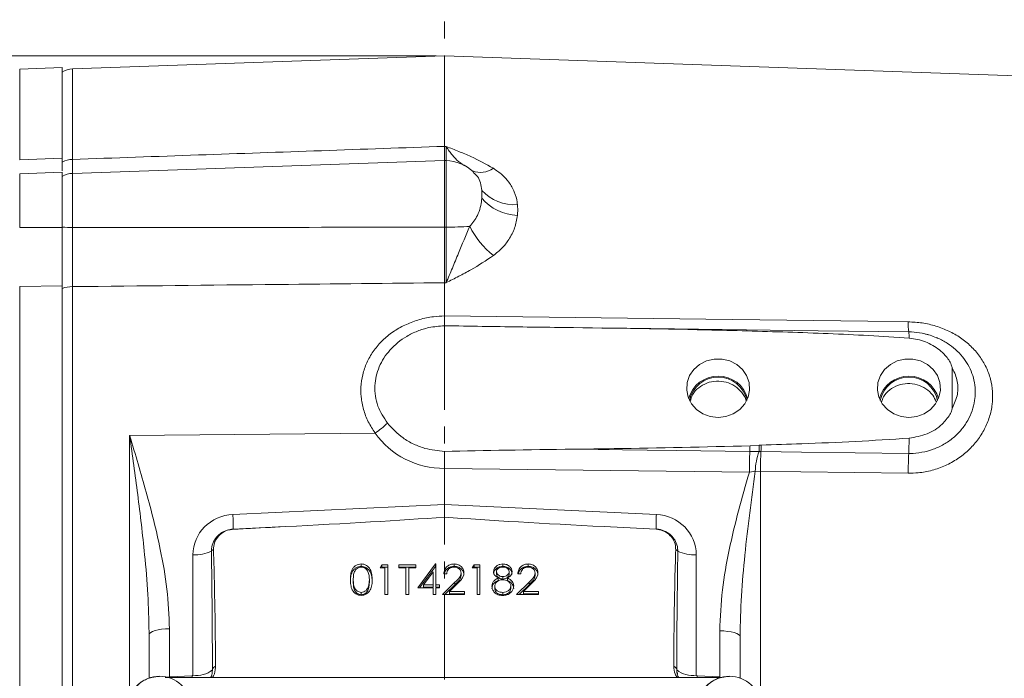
# Model space of a CAD drawing. Header units: inches. Extents: x 0.3 to 33.9, y 0.2 to 21.7.
# Tile 5 of 18: x 6.3 to 12.2, y 9.4 to 13.3. Entities that reach past the tile are written whole.
import ezdxf

# ---------------------------------------------------------------- set-up
doc = ezdxf.new("R2010")
doc.units = ezdxf.units.IN
doc.header["$MEASUREMENT"] = 0
doc.linetypes.add('CENTERX2', pattern=[0.8, 0.5, -0.1, 0.1, -0.1])
doc.layers.add('SLD-0', color=7, linetype='Continuous', lineweight=15)
doc.styles.add('SLDTEXTSTYLE0', font='TXT', dxfattribs={"width": 0.75})
doc.dimstyles.new('SLDDIMSTYLE0', dxfattribs={"dimtxt": 0.25, "dimasz": 0.13, "dimexe": 0, "dimexo": 0.0625, "dimgap": 0.0625, "dimtad": 0, "dimtih": 1, "dimtoh": 1, "dimrnd": 1e-09, "dimzin": 12, "dimdsep": 46, "dimtxsty": 'SLDTEXTSTYLE0', "dimsah": 1, "dimcen": 0.09, "dimadec": 0, "dimazin": 3, "dimtfac": 1, "dimtofl": 0, "dimtmove": 0, "dimatfit": 3, "dimfxl": 1, "dimfrac": 2, "dimtolj": 1, "dimtzin": 12, "dimarcsym": 0})

# ---------------------------------------------------------------- blocks, each defined once
blk = doc.blocks.new('_D_6')
at = {"layer": 'SLD-0'}
for p, q in [((4.8758, 11.643), (4.8758, 15.2266)), ((6.2956, 15.1384), (6.2448, 15.1384)), ((6.2448, 15.1384), (6.2448, 14.7415)), ((7.4385, 15.1384), (7.4893, 15.1384)), ((7.4893, 15.1384), (7.4893, 14.7415)), ((4.8758, 15.1016), (6.156, 15.1016)), ((8.8583, 15.1016), (7.5781, 15.1016)), ((6.2448, 14.7415), (6.2956, 14.7415)), ((7.4893, 14.7415), (7.4385, 14.7415))]:
    blk.add_line(p, q, dxfattribs=at)
for points in [[(4.8758, 15.1016), (5.0058, 15.0816), (5.0058, 15.1216)], [(8.8583, 15.1016), (8.7283, 15.1216), (8.7283, 15.0816)]]:
    blk.add_solid(points, dxfattribs=at)
at = {"layer": 'SLD-0', "char_height": 0.25, "attachment_point": 1, "style": 'SLDTEXTSTYLE0'}
for s, insert in [('3.98', (6.4422, 15.5114, -0.8581)), ('101.16', (6.359, 15.0638, -0.8581))]:
    blk.add_mtext(s, dxfattribs=dict(at, insert=insert))
blk = doc.blocks.new('_D_7')
at = {"layer": 'SLD-0'}
for p, q in [((6.2838, 12.9724), (6.2838, 14.0317)), ((7.0919, 13.9435), (7.0411, 13.9435)), ((7.0411, 13.9435), (7.0411, 13.5467)), ((8.0501, 13.9435), (8.1009, 13.9435)), ((8.1009, 13.9435), (8.1009, 13.5467)), ((6.2838, 13.9067), (6.9524, 13.9067)), ((8.8583, 13.9067), (8.1897, 13.9067)), ((7.0411, 13.5467), (7.0919, 13.5467)), ((8.1009, 13.5467), (8.0501, 13.5467))]:
    blk.add_line(p, q, dxfattribs=at)
for points in [[(6.2838, 13.9067), (6.4138, 13.8867), (6.4138, 13.9267)], [(8.8583, 13.9067), (8.7283, 13.9267), (8.7283, 13.8867)]]:
    blk.add_solid(points, dxfattribs=at)
at = {"layer": 'SLD-0', "char_height": 0.25, "attachment_point": 1, "style": 'SLDTEXTSTYLE0'}
for s, insert in [('2.57', (7.1462, 14.3166, -0.8581)), ('65.39', (7.1554, 13.8689, -0.8581))]:
    blk.add_mtext(s, dxfattribs=dict(at, insert=insert))
blk = doc.blocks.new('_D_8')
at = {"layer": 'SLD-0'}
for p, q in [((13.3825, 12.1594), (13.3825, 14.0317)), ((10.5489, 13.9435), (10.4981, 13.9435)), ((10.4981, 13.9435), (10.4981, 13.5467)), ((11.6918, 13.9435), (11.7426, 13.9435)), ((11.7426, 13.9435), (11.7426, 13.5467)), ((8.8583, 13.9067), (10.4093, 13.9067)), ((13.3825, 13.9067), (11.8314, 13.9067)), ((10.4981, 13.5467), (10.5489, 13.5467)), ((11.7426, 13.5467), (11.6918, 13.5467))]:
    blk.add_line(p, q, dxfattribs=at)
for points in [[(8.8583, 13.9067), (8.9883, 13.8867), (8.9883, 13.9267)], [(13.3825, 13.9067), (13.2525, 13.9267), (13.2525, 13.8867)]]:
    blk.add_solid(points, dxfattribs=at)
at = {"layer": 'SLD-0', "char_height": 0.25, "attachment_point": 1, "style": 'SLDTEXTSTYLE0'}
for s, insert in [('4.52', (10.6955, 14.3166, -0.8581)), ('114.91', (10.6124, 13.8689, -0.8581))]:
    blk.add_mtext(s, dxfattribs=dict(at, insert=insert))
blk = doc.blocks.new('_D_9')
at = {"layer": 'SLD-0'}
for p, q in [((15.1979, 12.6199), (15.1979, 15.2266)), ((11.4566, 15.1384), (11.4059, 15.1384)), ((11.4059, 15.1384), (11.4059, 14.7415)), ((12.5996, 15.1384), (12.6503, 15.1384)), ((12.6503, 15.1384), (12.6503, 14.7415)), ((8.8583, 15.1016), (11.3171, 15.1016)), ((15.1979, 15.1016), (12.7391, 15.1016)), ((11.4059, 14.7415), (11.4566, 14.7415)), ((12.6503, 14.7415), (12.5996, 14.7415))]:
    blk.add_line(p, q, dxfattribs=at)
for points in [[(8.8583, 15.1016), (8.9883, 15.0816), (8.9883, 15.1216)], [(15.1979, 15.1016), (15.0679, 15.1216), (15.0679, 15.0816)]]:
    blk.add_solid(points, dxfattribs=at)
at = {"layer": 'SLD-0', "char_height": 0.25, "attachment_point": 1, "style": 'SLDTEXTSTYLE0'}
for s, insert in [('6.34', (11.6033, 15.5114, -0.8581)), ('161.03', (11.5201, 15.0638, -0.8581))]:
    blk.add_mtext(s, dxfattribs=dict(at, insert=insert))
blk = doc.blocks.new('_D_11')
at = {"layer": 'SLD-0'}
for p, q in [((8.8083, 13.0604), (2.4073, 13.0604)), ((2.5323, 13.0604), (2.5323, 9.6814)), ((1.9608, 9.3074), (1.9101, 9.3074)), ((1.9101, 9.3074), (1.9101, 8.9105)), ((3.1038, 9.3074), (3.1546, 9.3074)), ((3.1546, 9.3074), (3.1546, 8.9105)), ((1.9101, 8.9105), (1.9608, 8.9105)), ((3.1546, 8.9105), (3.1038, 8.9105)), ((2.5323, 5.4808), (2.5323, 8.8597)), ((5.3112, 5.4808), (2.4073, 5.4808))]:
    blk.add_line(p, q, dxfattribs=at)
for points in [[(2.5323, 13.0604), (2.5123, 12.9304), (2.5523, 12.9304)], [(2.5323, 5.4808), (2.5523, 5.6108), (2.5123, 5.6108)]]:
    blk.add_solid(points, dxfattribs=at)
at = {"layer": 'SLD-0', "char_height": 0.25, "attachment_point": 1, "style": 'SLDTEXTSTYLE0'}
for s, insert in [('7.58', (2.1075, 9.6804, -0.8581)), ('192.52', (2.0243, 9.2328, -0.8581))]:
    blk.add_mtext(s, dxfattribs=dict(at, insert=insert))

msp = doc.modelspace()

# ---------------------------------------------------------------- linework, layer by layer
at = {"color": 7, "linetype": 'Continuous', "lineweight": 15}
for p, q in [((8.8583, 13.0604), (6.6541, 12.9834)), ((12.4069, 12.9364), (8.8583, 13.0604)), ((8.8583, 12.5244), (8.8583, 13.0604)), ((6.5938, 12.9912), (6.3417, 12.9824)), ((6.5938, 12.4537), (6.5938, 12.9912)), ((8.867, 12.5241), (8.8583, 12.5244)), ((6.3417, 12.4448), (6.5938, 12.4537)), ((6.5938, 12.4316), (6.5938, 12.4537)), ((8.8583, 12.4414), (6.6541, 12.3644)), ((8.867, 12.4411), (8.8583, 12.4414)), ((8.8583, 12.4414), (8.8583, 12.0459)), ((6.5938, 12.3706), (6.3417, 12.3618)), ((6.5938, 12.0438), (6.5938, 12.3706)), ((6.3417, 12.0437), (6.5938, 12.0438)), ((8.867, 12.0459), (8.8583, 12.0459)), ((6.3417, 11.6945), (6.5938, 11.6972)), ((6.3417, 8.2662), (6.3417, 11.6945)), ((6.5938, 8.2635), (6.5938, 11.6972)), ((6.6541, 8.2675), (6.6541, 11.6932)), ((8.8583, 11.5199), (8.8583, 11.7165)), ((8.8583, 11.7165), (8.867, 11.7164)), ((8.8583, 11.5199), (8.8583, 11.5199)), ((11.8651, 11.2081), (11.8651, 10.9745)), ((6.9925, 10.8114), (8.4466, 10.8254)), ((10.6671, 10.7496), (10.7203, 10.7534)), ((10.7203, 10.7534), (10.7333, 10.7543)), ((10.6658, 10.7165), (10.7209, 10.7153)), ((8.8583, 10.4009), (8.8583, 10.616)), ((8.8583, 10.616), (10.6631, 10.5933)), ((8.8583, 10.616), (8.8583, 10.616)), ((10.6631, 10.5933), (10.6983, 10.599)), ((10.6983, 10.599), (10.7289, 10.598)), ((8.8583, 10.4009), (7.6039, 10.3428)), ((10.1126, 10.3428), (8.8583, 10.4009)), ((8.8583, 10.4009), (8.8583, 10.3269)), ((9.8027, 10.2708), (10.1112, 10.2547)), ((7.3675, 10.1036), (7.3675, 9.3907)), ((10.3491, 9.3907), (10.3491, 10.1036)), ((8.364, 10.0351), (8.364, 10.0495)), ((8.4758, 10.0267), (8.487, 10.0449)), ((8.4846, 10.0267), (8.487, 10.0306)), ((8.487, 10.0449), (8.5221, 10.0449)), ((8.487, 10.0306), (8.487, 10.0449)), ((8.487, 10.0306), (8.5221, 10.0306)), ((8.5221, 10.0449), (8.5221, 9.8675)), ((8.5879, 10.0449), (8.6878, 10.0449)), ((8.5879, 10.0267), (8.5879, 10.0449)), ((8.5879, 10.0306), (8.6878, 10.0306)), ((8.6878, 10.0449), (8.6878, 10.0267)), ((8.6999, 9.9085), (8.8037, 10.0495)), ((8.7105, 9.9085), (8.8037, 10.0351)), ((8.8037, 10.0495), (8.8071, 10.0495)), ((8.8037, 10.0351), (8.8037, 10.0495)), ((8.8037, 10.0351), (8.8071, 10.0351)), ((8.8071, 10.0495), (8.8071, 9.9267)), ((8.9154, 10.0351), (8.9154, 10.0495)), ((9.0215, 10.0267), (9.0326, 10.0449)), ((9.0303, 10.0267), (9.0326, 10.0306)), ((9.0326, 10.0449), (9.0678, 10.0449)), ((9.0326, 10.0306), (9.0326, 10.0449)), ((9.0326, 10.0306), (9.0678, 10.0306)), ((9.0678, 10.0449), (9.0678, 9.8675)), ((9.2038, 10.0351), (9.2038, 10.0495)), ((9.3538, 10.0351), (9.3538, 10.0495)), ((8.5051, 10.0267), (8.4758, 10.0267)), ((8.5051, 9.8675), (8.5051, 10.0267)), ((8.6293, 10.0267), (8.5879, 10.0267)), ((8.6293, 9.8675), (8.6293, 10.0267)), ((8.6464, 10.0267), (8.6464, 9.8675)), ((8.6878, 10.0267), (8.6464, 10.0267)), ((8.7901, 10.0037), (8.7334, 9.9267)), ((8.7901, 9.9267), (8.7901, 10.0037)), ((8.8705, 9.9903), (8.8534, 9.9903)), ((8.9557, 9.981), (8.9557, 9.9953)), ((9.0507, 10.0267), (9.0215, 10.0267)), ((9.0507, 9.8675), (9.0507, 10.0267)), ((9.1652, 9.9894), (9.1652, 10.0037)), ((9.2036, 9.9601), (9.2036, 9.9744)), ((9.2407, 9.9897), (9.2407, 10.0041)), ((9.3089, 9.9903), (9.2919, 9.9903)), ((9.3942, 9.981), (9.3942, 9.9953)), ((8.3175, 9.9419), (8.3175, 9.9562)), ((8.4125, 9.9419), (8.4125, 9.9562)), ((8.7334, 9.9267), (8.7901, 9.9267)), ((8.7334, 9.9123), (8.7334, 9.9267)), ((8.7901, 9.9123), (8.7901, 9.9267)), ((8.8071, 9.9267), (8.829, 9.9267)), ((8.8071, 9.9123), (8.8071, 9.9267)), ((8.829, 9.9267), (8.829, 9.9085)), ((8.8461, 9.8675), (8.9198, 9.941)), ((8.8605, 9.8675), (8.9198, 9.9266)), ((8.9343, 9.9331), (8.8868, 9.8857)), ((8.9198, 9.9266), (8.9198, 9.941)), ((9.1555, 9.9029), (9.1555, 9.9172)), ((9.1759, 9.952), (9.1759, 9.9664)), ((9.2308, 9.952), (9.2308, 9.9664)), ((9.2505, 9.9046), (9.2505, 9.9189)), ((9.2846, 9.8675), (9.3582, 9.941)), ((9.2989, 9.8675), (9.3582, 9.9266)), ((9.3728, 9.9331), (9.3252, 9.8857)), ((9.3582, 9.9266), (9.3582, 9.941)), ((8.3646, 9.8669), (8.3646, 9.8812)), ((8.4053, 9.8973), (8.4053, 9.9116)), ((8.5221, 9.8675), (8.5051, 9.8675)), ((8.6464, 9.8675), (8.6293, 9.8675)), ((8.7901, 9.9085), (8.6999, 9.9085)), ((8.7334, 9.9123), (8.7901, 9.9123)), ((8.7901, 9.8675), (8.7901, 9.9085)), ((8.8071, 9.8675), (8.7901, 9.8675)), ((8.8071, 9.9123), (8.829, 9.9123)), ((8.8071, 9.9085), (8.8071, 9.8675)), ((8.829, 9.9085), (8.8071, 9.9085)), ((8.9752, 9.8675), (8.8461, 9.8675)), ((8.8868, 9.8857), (8.9752, 9.8857)), ((8.8868, 9.8714), (8.8868, 9.8857)), ((8.8868, 9.8714), (8.9752, 9.8714)), ((8.9752, 9.8857), (8.9752, 9.8675)), ((9.0678, 9.8675), (9.0507, 9.8675)), ((9.2029, 9.8669), (9.2029, 9.8812)), ((9.4137, 9.8675), (9.2846, 9.8675)), ((9.3252, 9.8857), (9.4137, 9.8857)), ((9.3252, 9.8714), (9.3252, 9.8857)), ((9.3252, 9.8714), (9.4137, 9.8714)), ((9.4137, 9.8857), (9.4137, 9.8675)), ((7.1078, 9.6456), (7.1083, 9.6308)), ((7.1083, 9.6308), (7.1083, 9.3724)), ((7.2289, 9.3796), (7.2289, 9.6652)), ((10.4876, 9.6531), (10.4876, 9.3796)), ((10.6083, 9.3701), (10.6083, 9.6186)), ((7.3675, 9.3907), (7.3626, 9.3858)), ((7.4832, 9.4222), (7.4815, 9.4077)), ((10.2355, 9.4076), (10.2367, 9.3991)), ((10.3539, 9.3858), (10.3491, 9.3907)), ((10.4974, 9.3764), (7.2096, 9.3764)), ((7.3626, 9.3858), (7.2289, 9.3796)), ((10.4876, 9.3796), (10.3539, 9.3858))]:
    msp.add_line(p, q, dxfattribs=at)
at = {"color": 8, "linetype": 'Continuous', "lineweight": 15}
for p, q in [((6.3417, 12.4448), (6.3417, 12.9824)), ((6.6541, 12.447), (6.6541, 12.9834)), ((8.867, 12.4411), (8.867, 12.0459)), ((6.6541, 12.0434), (6.6541, 12.3644)), ((6.3417, 12.0437), (6.3417, 12.3618)), ((6.9925, 10.8114), (6.9925, 9.3195)), ((10.7289, 9.3144), (10.7289, 10.598)), ((7.2289, 9.3796), (7.229, 9.3764)), ((7.3626, 9.3858), (7.363, 9.3764)), ((10.3539, 9.3858), (10.3536, 9.3764)), ((10.4876, 9.3796), (10.4875, 9.3764))]:
    msp.add_line(p, q, dxfattribs=at)
at = {"color": 7, "linetype": 'Continuous', "lineweight": 15, "flags": 128}
for points in [[(11.6041, 11.4846), (11.3642, 11.4876), (10.4048, 11.5), (8.8583, 11.5199)], [(11.6072, 11.4253), (11.0701, 11.4321), (9.7946, 11.4483)], [(10.4783, 10.917), (10.5247, 10.9225), (10.5682, 10.9385), (10.6061, 10.9642), (10.6359, 10.9979), (10.6559, 11.0374), (10.6646, 11.0804), (10.6617, 11.124), (10.6472, 11.1655), (10.6221, 11.2024), (10.588, 11.2323), (10.547, 11.2534), (10.5017, 11.2642), (10.4549, 11.2642), (10.4095, 11.2534), (10.3685, 11.2323), (10.3344, 11.2024), (10.3093, 11.1655), (10.2949, 11.124), (10.2919, 11.0804), (10.3007, 11.0374), (10.3206, 10.9979), (10.3505, 10.9642), (10.3883, 10.9385), (10.4318, 10.9225), (10.4783, 10.917)], [(11.6083, 10.917), (11.6547, 10.9225), (11.6982, 10.9385), (11.7361, 10.9642), (11.7659, 10.9979), (11.7859, 11.0374), (11.7946, 11.0804), (11.7917, 11.124), (11.7772, 11.1655), (11.7521, 11.2024), (11.718, 11.2323), (11.677, 11.2534), (11.6317, 11.2642), (11.5849, 11.2642), (11.5395, 11.2534), (11.4985, 11.2323), (11.4644, 11.2024), (11.4393, 11.1655), (11.4249, 11.124), (11.4219, 11.0804), (11.4307, 11.0374), (11.4506, 10.9979), (11.4805, 10.9642), (11.5183, 10.9385), (11.5618, 10.9225), (11.6083, 10.917)], [(9.6225, 10.7295), (10.0576, 10.7241), (10.2305, 10.7219), (10.6658, 10.7165)], [(10.7318, 10.7155), (10.9716, 10.7125), (11.607, 10.7046)], [(10.7289, 10.598), (10.9688, 10.595), (11.6041, 10.5871)], [(7.2289, 9.6652), (7.2052, 9.6643), (7.1824, 9.6622), (7.1616, 9.659), (7.1434, 9.6547), (7.1284, 9.6495), (7.1174, 9.6437), (7.1106, 9.6373), (7.1083, 9.6308)], [(10.4876, 9.6531), (10.5114, 9.6522), (10.5341, 9.6501), (10.555, 9.6469), (10.5732, 9.6426), (10.5881, 9.6374), (10.5992, 9.6315), (10.606, 9.6252), (10.6083, 9.6186)]]:
    msp.add_lwpolyline(points, dxfattribs=at)
at = {"color": 7, "linetype": 'Continuous', "lineweight": 15}
for centre, radius, start, end in [((6.6583, 12.8635), 0.12, 92, 122.51361), ((6.6574, 12.308), 0.139, 91.37839, 117.24891), ((8.8583, 12.1912), 0.25, 46.69034, 88), ((6.6583, 12.2445), 0.12, 92, 122.51361), ((9.2701, 12.4373), 0.2586, 222.11947, 274.33969), ((9.2998, 12.4045), 0.2895, 220.09861, 268.00418), ((6.6557, 12.8303), 0.787, 265.48462, 269.88045), ((8.8656, 14.1881), 2.1423, 270.03857, 273.78558), ((9.4671, 12.2784), 0.5134, 206.34605, 231.43211), ((6.6565, 11.5039), 0.1893, 90.73819, 109.35682), ((10.4783, 10.9821), 0.181, 15.2306, 164.7694), ((10.4783, 10.9832), 0.1737, 11.93504, 168.06496), ((11.6083, 10.9821), 0.181, 15.23061, 164.76939), ((11.6083, 10.9832), 0.1737, 11.93506, 168.06494), ((8.2265, 11.1702), 0.4092, 302.55088, 315.66415), ((9.1104, 10.8206), 2.4992, 357.33879, 359.41525), ((8.925, 10.8), 1.7428, 357.25501, 358.34587), ((9.8443, 10.7204), 0.8766, 359.66255, 2.15308), ((9.0243, 10.8009), 1.7096, 357.13688, 358.43652), ((13.5944, 10.59), 2.9313, 177.52697, 179.93567), ((11.0593, 10.5892), 0.3611, 159.55921, 178.43876), ((13.4944, 10.5894), 2.7655, 177.38672, 179.82343), ((14.3634, 10.5785), 2.7593, 177.38061, 179.82168), ((6.5515, 10.2805), 1.0543, 358.69535, 3.39106), ((11.165, 10.2805), 1.0542, 176.60866, 181.30493), ((7.6217, 10.2541), 0.0163, 171.57427, 177.89978), ((10.0949, 10.2541), 0.0164, 2.10845, 8.4175), ((7.3814, 10.3133), 0.2102, 266.1926, 297.08373), ((7.5163, 10.0891), 0.054, 119.60351, 136.62282), ((10.2002, 10.0891), 0.054, 43.37776, 60.39591), ((10.3351, 10.3133), 0.2102, 242.91629, 273.80738), ((7.3916, 9.53), 0.1414, 260.18419, 310.35339), ((7.5142, 9.4138), 0.0321, 113.25019, 164.74673), ((10.2024, 9.4138), 0.0321, 15.25346, 66.74962), ((10.325, 9.53), 0.1414, 229.64658, 279.81585), ((7.1703, 9.1989), 0.1852, 2.71447, 177.28553), ((10.5453, 9.1989), 0.1852, 2.71451, 177.28549)]:
    msp.add_arc(centre, radius, start, end, dxfattribs=at)
at = {"color": 8, "linetype": 'Continuous', "lineweight": 15}
for centre, radius, start, end in [((9.0706, 12.5044), 0.134, 249.31856, 304.76067), ((11.9275, 11.4692), 0.3238, 177.28459, 187.84466), ((11.4421, 11.396), 0.1676, 357.08879, 10.07211)]:
    msp.add_arc(centre, radius, start, end, dxfattribs=at)
at = {"color": 7, "linetype": 'Continuous', "lineweight": 15}
for centre, major_axis, ratio, start_param, end_param in [((8.8625, 11.0985), (0.4929, 0.0872), 0.962793, 3.561487, 4.53521), ((10.8139, 10.6245), (3.4254, 0), 0.032706, 1.926023, 2.17838), ((7.6125, 10.1067), (0.2415, 0.0428), 0.962793, 1.4369, 2.97279), ((6.5213, 10.326), (3.1511, 0.1027), 0.035536, 5.168987, 5.546744), ((11.1953, 10.326), (3.1511, -0.1027), 0.035536, 3.878034, 4.255791), ((10.1041, 10.1067), (0.2415, -0.0428), 0.962793, 0.168803, 1.704693), ((-25.3686, 8.8508), (75.3191, 3.441), 0.001485, 5.165463, 5.170022), ((43.0852, 8.8508), (75.3191, -3.441), 0.001485, 4.254756, 4.259315), ((7.3633, 9.2139), (0.0043, 2.6055), 0.046027, 4.792529, 5.070198), ((10.3533, 9.2139), (-0.0043, 2.6055), 0.046027, 1.212987, 1.490656)]:
    msp.add_ellipse(centre, major_axis=major_axis, ratio=ratio, start_param=start_param, end_param=end_param, dxfattribs=at)
at = {"color": 8, "linetype": 'Continuous', "lineweight": 15}
msp.add_ellipse((7.2333, 9.3249), major_axis=(0.1249, 0.0102), ratio=0.438104, start_param=1.569865, end_param=1.771679, dxfattribs=at)
at = {"color": 7, "linetype": 'Continuous', "lineweight": 15}
for points, knots in [([(8.8583, 12.5244), (8.3725, 12.5074), (7.6378, 12.4817), (6.903, 12.4558), (6.6541, 12.447)], [0, 0, 0, 0, 0.661168, 1, 1, 1, 1]), ([(8.8583, 12.5244), (8.8583, 12.5096), (8.8583, 12.4794), (8.8583, 12.4504), (8.8583, 12.4428), (8.8583, 12.4391)], [0, 0, 0, 0, 0.329952, 0.67005, 1, 1, 1, 1]), ([(9.147, 12.3943), (9.1036, 12.4184), (9.0381, 12.4547), (8.9418, 12.4949), (8.8923, 12.5144), (8.8673, 12.524), (8.867, 12.5241)], [0, 0, 0, 0, 0.493398, 0.745029, 0.997453, 1, 1, 1, 1]), ([(6.5938, 12.3797), (6.5938, 12.3873), (6.5938, 12.4041), (6.5938, 12.4362), (6.5938, 12.4537)], [0, 0, 0, 0, 0.45141, 1, 1, 1, 1]), ([(9.2897, 12.1795), (9.2892, 12.184), (9.286, 12.2095), (9.2734, 12.2554), (9.2427, 12.31), (9.2006, 12.3573), (9.165, 12.3819), (9.147, 12.3943)], [0, 0, 0, 0, 0.054789, 0.306863, 0.566571, 0.779999, 1, 1, 1, 1]), ([(9.0784, 12.2181), (9.0781, 12.2147), (9.0766, 12.1964), (9.0705, 12.1616), (9.0529, 12.1059), (9.0241, 12.0712), (9.007, 12.0506)], [0, 0, 0, 0, 0.061603, 0.328468, 0.601193, 1, 1, 1, 1]), ([(9.2897, 12.1152), (9.2906, 12.126), (9.2923, 12.1477), (9.2906, 12.1689), (9.2897, 12.1795)], [0, 0, 0, 0, 0.5, 1, 1, 1, 1]), ([(9.147, 11.877), (9.1645, 11.8912), (9.2001, 11.9201), (9.2434, 11.9758), (9.277, 12.0418), (9.2854, 12.0904), (9.2897, 12.1152)], [0, 0, 0, 0, 0.21336, 0.43352, 0.711269, 1, 1, 1, 1]), ([(6.5938, 11.6972), (6.5938, 11.7249), (6.5938, 11.7763), (6.5938, 11.8608), (6.5938, 11.9492), (6.5938, 12.0107), (6.5938, 12.0438)], [0, 0, 0, 0, 0.266835, 0.494114, 0.727989, 1, 1, 1, 1]), ([(6.6541, 11.6932), (6.654, 11.7189), (6.6538, 11.7712), (6.6538, 11.8588), (6.6538, 11.9508), (6.654, 12.0121), (6.6541, 12.0434)], [0, 0, 0, 0, 0.245724, 0.500002, 0.745724, 1, 1, 1, 1]), ([(8.8583, 12.0459), (8.4691, 12.0452), (7.7344, 12.0439), (6.9997, 12.0435), (6.6541, 12.0434)], [0, 0, 0, 0, 0.529676, 1, 1, 1, 1]), ([(8.8583, 12.0459), (8.8583, 12.0174), (8.8583, 11.9595), (8.8583, 11.8741), (8.8583, 11.7911), (8.8583, 11.7416), (8.8583, 11.7165)], [0, 0, 0, 0, 0.246215, 0.500001, 0.746214, 1, 1, 1, 1]), ([(9.007, 12.0506), (8.9845, 11.9969), (8.9491, 11.9126), (8.9037, 11.8011), (8.8795, 11.7443), (8.8671, 11.7167), (8.867, 11.7164)], [0, 0, 0, 0, 0.458943, 0.721865, 0.99767, 1, 1, 1, 1]), ([(8.867, 12.0459), (8.8672, 12.0182), (8.8675, 11.962), (8.8676, 11.8773), (8.8675, 11.7932), (8.8672, 11.7423), (8.867, 11.7164)], [0, 0, 0, 0, 0.239385, 0.485722, 0.738731, 1, 1, 1, 1]), ([(8.867, 11.7164), (8.8673, 11.7166), (8.8923, 11.7291), (8.9418, 11.7541), (9.0381, 11.8046), (9.1036, 11.8482), (9.147, 11.877)], [0, 0, 0, 0, 0.002547, 0.254971, 0.506602, 1, 1, 1, 1]), ([(6.6541, 11.6932), (7.0601, 11.6975), (7.7948, 11.7052), (8.5295, 11.713), (8.8583, 11.7165)], [0, 0, 0, 0, 0.55255, 1, 1, 1, 1]), ([(8.8583, 11.5199), (8.8361, 11.5187), (8.786, 11.5161), (8.7094, 11.4996), (8.6313, 11.4714), (8.5597, 11.4318), (8.4968, 11.3828), (8.4444, 11.3249), (8.4037, 11.2603), (8.3761, 11.1898), (8.3618, 11.1158), (8.362, 11.0399), (8.3762, 10.9645), (8.4036, 10.8914), (8.4323, 10.8474), (8.4466, 10.8254)], [0, 0, 0, 0, 0.063203, 0.143144, 0.223081, 0.302355, 0.381619, 0.459397, 0.53716, 0.614037, 0.690903, 0.767944, 0.844988, 0.922487, 1, 1, 1, 1]), ([(8.8583, 11.5199), (8.8583, 11.5089), (8.8584, 11.4869), (8.8584, 11.4683), (8.8584, 11.4634), (8.8584, 11.4615)], [0, 0, 0, 0, 0.381475, 0.762946, 1, 1, 1, 1]), ([(8.5191, 10.8843), (8.4979, 10.9169), (8.4652, 10.9671), (8.447, 11.0447), (8.4426, 11.1239), (8.4654, 11.2207), (8.5315, 11.3231), (8.615, 11.3913), (8.6965, 11.4306), (8.7717, 11.4546), (8.8269, 11.459), (8.8584, 11.4615)], [0, 0, 0, 0, 0.1399507, 0.215666, 0.2913662, 0.4326334, 0.5748748, 0.7273899, 0.8092192, 0.8910564, 1, 1, 1, 1]), ([(8.8584, 11.4615), (8.9326, 11.4601), (9.1493, 11.4561), (9.366, 11.4535), (9.5085, 11.4518)], [0, 0, 0, 0, 0.342434, 1, 1, 1, 1]), ([(11.6095, 11.3875), (11.5297, 11.393), (11.2903, 11.4094), (10.8905, 11.424), (10.27, 11.4416), (9.8092, 11.4477), (9.5085, 11.4518)], [0, 0, 0, 0, 0.114166, 0.342488, 0.570881, 1, 1, 1, 1]), ([(11.6041, 10.5871), (11.6238, 10.5875), (11.6715, 10.5884), (11.746, 10.6028), (11.8249, 10.6306), (11.8975, 10.671), (11.9617, 10.7217), (12.0156, 10.7817), (12.058, 10.8484), (12.0874, 10.9203), (12.1036, 10.9953), (12.1054, 11.0711), (12.0933, 11.146), (12.0669, 11.2172), (12.0276, 11.2831), (11.9763, 11.3414), (11.915, 11.3914), (11.845, 11.4314), (11.7685, 11.461), (11.6874, 11.4801), (11.6319, 11.4831), (11.6041, 11.4846)], [0, 0, 0, 0, 0.038378, 0.09291, 0.14744, 0.201566, 0.255685, 0.308751, 0.361806, 0.414177, 0.466541, 0.51909, 0.571642, 0.624715, 0.677797, 0.731116, 0.784444, 0.838115, 0.891792, 0.945895, 1, 1, 1, 1]), ([(11.7708, 11.3903), (11.7588, 11.3954), (11.7267, 11.4091), (11.6714, 11.4216), (11.6284, 11.424), (11.6072, 11.4252)], [0, 0, 0, 0, 0.233762, 0.622995, 1, 1, 1, 1]), ([(11.8651, 11.2081), (11.8634, 11.2153), (11.8565, 11.244), (11.8193, 11.2945), (11.7522, 11.3491), (11.6751, 11.3794), (11.6261, 11.3855), (11.6095, 11.3875)], [0, 0, 0, 0, 0.070467, 0.277117, 0.563291, 0.852377, 1, 1, 1, 1]), ([(11.7244, 11.4072), (11.7216, 11.4084), (11.7156, 11.4108), (11.7092, 11.4113), (11.7058, 11.4116)], [0, 0, 0, 0, 0.474405, 1, 1, 1, 1]), ([(11.8651, 11.2081), (11.8716, 11.1957), (11.8909, 11.159), (11.8998, 11.1062), (11.8952, 11.0387), (11.8777, 11.0013), (11.8651, 10.9745)], [0, 0, 0, 0, 0.1693715, 0.5001378, 0.6420923, 1, 1, 1, 1]), ([(10.6436, 11.0156), (10.6436, 11.016), (10.6414, 11.0343), (10.6195, 11.0667), (10.5796, 11.1056), (10.526, 11.1293), (10.4677, 11.1358), (10.4103, 11.1243), (10.3612, 11.096), (10.3257, 11.0575), (10.3166, 11.0265), (10.3126, 11.013)], [0, 0, 0, 0, 0.003081, 0.13109, 0.259145, 0.387161, 0.515039, 0.64293, 0.771116, 0.899571, 1, 1, 1, 1]), ([(11.7696, 11.0097), (11.7637, 11.0236), (11.7506, 11.0543), (11.7101, 11.0904), (11.6577, 11.1147), (11.5992, 11.1216), (11.5418, 11.1107), (11.4924, 11.0828), (11.4579, 11.0465), (11.4489, 11.018), (11.4454, 11.0068)], [0, 0, 0, 0, 0.110539, 0.244207, 0.37784, 0.511323, 0.644808, 0.778602, 0.912691, 1, 1, 1, 1]), ([(11.6095, 10.7951), (11.6457, 10.8013), (11.7177, 10.8137), (11.8008, 10.8682), (11.8444, 10.9223), (11.8621, 10.9568), (11.8644, 10.9705), (11.8651, 10.9745)], [0, 0, 0, 0, 0.322606, 0.642638, 0.869131, 0.960935, 1, 1, 1, 1]), ([(8.8584, 10.7165), (8.819, 10.7204), (8.7555, 10.7266), (8.6737, 10.7588), (8.5935, 10.8039), (8.5482, 10.8529), (8.5191, 10.8843)], [0, 0, 0, 0, 0.297419, 0.479519, 0.666966, 1, 1, 1, 1]), ([(7.2289, 9.6652), (7.2255, 9.7438), (7.2187, 9.9019), (7.1701, 10.1723), (7.0942, 10.4751), (7.0267, 10.6986), (6.9927, 10.8107), (6.9925, 10.8114)], [0, 0, 0, 0, 0.2009478, 0.404035, 0.7007614, 0.9982532, 1, 1, 1, 1]), ([(10.7333, 10.7543), (10.8132, 10.7568), (10.9993, 10.7627), (11.2916, 10.774), (11.5035, 10.7881), (11.6095, 10.7951)], [0, 0, 0, 0, 0.273533, 0.636702, 1, 1, 1, 1]), ([(9.6225, 10.7295), (9.7025, 10.7306), (10.0508, 10.735), (10.3989, 10.7433), (10.6671, 10.7496)], [0, 0, 0, 0, 0.2297206, 1, 1, 1, 1]), ([(8.8584, 10.7165), (8.8584, 10.7096), (8.8584, 10.6911), (8.8584, 10.6559), (8.8583, 10.6293), (8.8583, 10.616)], [0, 0, 0, 0, 0.230653, 0.615325, 1, 1, 1, 1]), ([(10.7209, 10.7153), (10.7225, 10.7154), (10.7261, 10.7155), (10.7298, 10.7155), (10.7318, 10.7155)], [0, 0, 0, 0, 0.448953, 1, 1, 1, 1]), ([(10.6631, 10.5933), (10.6411, 10.5172), (10.5971, 10.3649), (10.5419, 10.1326), (10.4983, 9.8955), (10.4912, 9.7341), (10.4876, 9.6531)], [0, 0, 0, 0, 0.247523, 0.495355, 0.746644, 1, 1, 1, 1]), ([(10.6083, 9.6186), (10.6101, 9.6994), (10.6138, 9.8613), (10.6359, 10.1058), (10.6642, 10.3523), (10.6869, 10.5167), (10.6983, 10.599)], [0, 0, 0, 0, 0.243652, 0.488293, 0.743873, 1, 1, 1, 1]), ([(7.6053, 10.2547), (7.6103, 10.2549), (7.6353, 10.2563), (7.7381, 10.2618), (7.836, 10.2668), (7.9139, 10.2708)], [0, 0, 0, 0, 0.048249, 0.242972, 1, 1, 1, 1]), ([(7.6055, 10.2565), (7.5935, 10.255), (7.5678, 10.2518), (7.5373, 10.2362), (7.5094, 10.213), (7.4876, 10.1825), (7.4778, 10.1497), (7.4772, 10.1308), (7.4771, 10.1262)], [0, 0, 0, 0, 0.175563, 0.377503, 0.49269, 0.711013, 0.929956, 1, 1, 1, 1]), ([(7.4897, 10.136), (7.4906, 10.1491), (7.4926, 10.1752), (7.5129, 10.2105), (7.5435, 10.2375), (7.5765, 10.2516), (7.5978, 10.2539), (7.6053, 10.2547)], [0, 0, 0, 0, 0.220211, 0.44058, 0.660996, 0.880133, 1, 1, 1, 1]), ([(10.2395, 10.1262), (10.2389, 10.135), (10.2375, 10.1579), (10.2243, 10.1897), (10.2002, 10.2205), (10.1679, 10.2438), (10.1353, 10.2546), (10.1159, 10.2561), (10.1111, 10.2565)], [0, 0, 0, 0, 0.133793, 0.349994, 0.507744, 0.714733, 0.929626, 1, 1, 1, 1]), ([(10.1112, 10.2547), (10.1248, 10.2527), (10.1519, 10.2487), (10.1872, 10.2271), (10.2133, 10.1967), (10.2259, 10.1644), (10.2266, 10.1437), (10.2269, 10.136)], [0, 0, 0, 0, 0.215697, 0.431707, 0.649626, 0.869325, 1, 1, 1, 1]), ([(7.5015, 9.4433), (7.5014, 9.4541), (7.5011, 9.5362), (7.4991, 9.7672), (7.4935, 9.9872), (7.4897, 10.136)], [0, 0, 0, 0, 0.046774, 0.355545, 1, 1, 1, 1]), ([(10.2269, 10.136), (10.225, 10.0689), (10.2184, 9.8381), (10.2164, 9.6071), (10.2151, 9.4433)], [0, 0, 0, 0, 0.290691, 1, 1, 1, 1]), ([(8.3005, 9.9562), (8.3007, 9.9665), (8.3012, 9.9872), (8.308, 10.0128), (8.3198, 10.0305), (8.3322, 10.0411), (8.3473, 10.0482), (8.3584, 10.049), (8.364, 10.0495)], [0, 0, 0, 0, 0.2505258, 0.5001638, 0.625273, 0.7501985, 0.8751107, 1, 1, 1, 1]), ([(8.3005, 9.9418), (8.3007, 9.9522), (8.3012, 9.9728), (8.308, 9.9984), (8.3198, 10.0161), (8.3322, 10.0267), (8.3473, 10.0339), (8.3584, 10.0347), (8.364, 10.0351)], [0, 0, 0, 0, 0.250526, 0.500164, 0.625273, 0.750198, 0.875111, 1, 1, 1, 1]), ([(8.3646, 10.0313), (8.3602, 10.0309), (8.3515, 10.0301), (8.3399, 10.0238), (8.3307, 10.0151), (8.3223, 10.0007), (8.318, 9.9805), (8.3177, 9.9643), (8.3175, 9.9562)], [0, 0, 0, 0, 0.1248746, 0.2498889, 0.3747253, 0.4997887, 0.7495002, 1, 1, 1, 1]), ([(8.364, 10.0495), (8.3696, 10.0491), (8.3808, 10.0482), (8.4012, 10.0389), (8.4194, 10.0179), (8.4286, 9.9874), (8.4292, 9.9666), (8.4296, 9.9562)], [0, 0, 0, 0, 0.125169, 0.250336, 0.498865, 0.749016, 1, 1, 1, 1]), ([(8.364, 10.0351), (8.3696, 10.0347), (8.3808, 10.0339), (8.4012, 10.0246), (8.4194, 10.0036), (8.4286, 9.9731), (8.4292, 9.9523), (8.4296, 9.9418)], [0, 0, 0, 0, 0.125169, 0.250336, 0.498865, 0.749017, 1, 1, 1, 1]), ([(8.4125, 9.9562), (8.4118, 9.9727), (8.4108, 9.9974), (8.393, 10.0218), (8.3776, 10.03), (8.3689, 10.0309), (8.3646, 10.0313)], [0, 0, 0, 0, 0.500071, 0.749021, 0.874598, 1, 1, 1, 1]), ([(8.8534, 9.9903), (8.8545, 9.999), (8.8567, 10.0162), (8.8729, 10.0359), (8.8936, 10.0477), (8.9081, 10.0489), (8.9154, 10.0495)], [0, 0, 0, 0, 0.280029, 0.559515, 0.779668, 1, 1, 1, 1]), ([(8.8567, 9.9903), (8.8573, 9.994), (8.8593, 10.0062), (8.8731, 10.0215), (8.8935, 10.0334), (8.9081, 10.0346), (8.9154, 10.0351)], [0, 0, 0, 0, 0.142936, 0.47564, 0.737713, 1, 1, 1, 1]), ([(8.9145, 10.0313), (8.908, 10.0307), (8.895, 10.0294), (8.8804, 10.0184), (8.8725, 10.0045), (8.8711, 9.9951), (8.8705, 9.9903)], [0, 0, 0, 0, 0.279699, 0.558846, 0.779177, 1, 1, 1, 1]), ([(8.9557, 9.9953), (8.9549, 10.0008), (8.9533, 10.0118), (8.9417, 10.0234), (8.9284, 10.0303), (8.9191, 10.0309), (8.9145, 10.0313)], [0, 0, 0, 0, 0.279125, 0.558978, 0.77935, 1, 1, 1, 1]), ([(8.9154, 10.0495), (8.9238, 10.0487), (8.9408, 10.0473), (8.9596, 10.0328), (8.971, 10.0153), (8.9722, 10.0029), (8.9728, 9.9967)], [0, 0, 0, 0, 0.27989, 0.559224, 0.779583, 1, 1, 1, 1]), ([(8.9154, 10.0351), (8.9238, 10.0344), (8.9408, 10.0329), (8.9596, 10.0185), (8.971, 10.001), (8.9722, 9.9886), (8.9728, 9.9824)], [0, 0, 0, 0, 0.27989, 0.559223, 0.779582, 1, 1, 1, 1]), ([(9.1481, 10.004), (9.1495, 10.0111), (9.1522, 10.0253), (9.1679, 10.04), (9.1858, 10.0481), (9.1978, 10.049), (9.2038, 10.0495)], [0, 0, 0, 0, 0.278806, 0.558457, 0.77916, 1, 1, 1, 1]), ([(9.1481, 9.9896), (9.1495, 9.9967), (9.1522, 10.0109), (9.1679, 10.0257), (9.1858, 10.0338), (9.1978, 10.0347), (9.2038, 10.0351)], [0, 0, 0, 0, 0.278806, 0.558457, 0.77916, 1, 1, 1, 1]), ([(9.2029, 10.0313), (9.1979, 10.031), (9.1879, 10.0303), (9.1757, 10.0238), (9.1668, 10.0147), (9.1657, 10.0074), (9.1652, 10.0037)], [0, 0, 0, 0, 0.280651, 0.560566, 0.780622, 1, 1, 1, 1]), ([(9.2407, 10.0041), (9.2397, 10.0086), (9.2377, 10.0178), (9.2237, 10.0295), (9.2108, 10.0306), (9.2029, 10.0313)], [0, 0, 0, 0, 0.27897, 0.559918, 1, 1, 1, 1]), ([(9.2038, 10.0495), (9.2114, 10.0487), (9.2265, 10.0471), (9.2443, 10.0354), (9.2556, 10.0201), (9.257, 10.009), (9.2578, 10.0035)], [0, 0, 0, 0, 0.279929, 0.559623, 0.779945, 1, 1, 1, 1]), ([(9.2038, 10.0351), (9.2114, 10.0344), (9.2265, 10.0328), (9.2443, 10.0211), (9.2556, 10.0058), (9.257, 9.9947), (9.2578, 9.9891)], [0, 0, 0, 0, 0.279929, 0.559623, 0.779945, 1, 1, 1, 1]), ([(9.2919, 9.9903), (9.293, 9.999), (9.2952, 10.0162), (9.3114, 10.0359), (9.332, 10.0477), (9.3466, 10.0489), (9.3538, 10.0495)], [0, 0, 0, 0, 0.280029, 0.559515, 0.779667, 1, 1, 1, 1]), ([(9.2951, 9.9903), (9.2957, 9.994), (9.2977, 10.0062), (9.3116, 10.0215), (9.332, 10.0334), (9.3465, 10.0346), (9.3538, 10.0351)], [0, 0, 0, 0, 0.142936, 0.47564, 0.737713, 1, 1, 1, 1]), ([(9.353, 10.0313), (9.3465, 10.0307), (9.3335, 10.0294), (9.3188, 10.0184), (9.3109, 10.0045), (9.3096, 9.9951), (9.3089, 9.9903)], [0, 0, 0, 0, 0.279699, 0.558846, 0.779177, 1, 1, 1, 1]), ([(9.3942, 9.9953), (9.3934, 10.0008), (9.3918, 10.0118), (9.3802, 10.0234), (9.3668, 10.0303), (9.3576, 10.0309), (9.353, 10.0313)], [0, 0, 0, 0, 0.279125, 0.558978, 0.77935, 1, 1, 1, 1]), ([(9.3538, 10.0495), (9.3623, 10.0487), (9.3792, 10.0473), (9.398, 10.0328), (9.4094, 10.0153), (9.4106, 10.0029), (9.4112, 9.9967)], [0, 0, 0, 0, 0.27989, 0.559224, 0.779583, 1, 1, 1, 1]), ([(9.3538, 10.0351), (9.3623, 10.0344), (9.3792, 10.0329), (9.398, 10.0185), (9.4094, 10.001), (9.4106, 9.9886), (9.4112, 9.9824)], [0, 0, 0, 0, 0.27989, 0.559223, 0.779582, 1, 1, 1, 1]), ([(8.9198, 9.941), (8.9289, 9.9497), (8.9416, 9.9619), (8.9542, 9.9808), (8.9552, 9.9905), (8.9557, 9.9953)], [0, 0, 0, 0, 0.5607163, 0.7805313, 1, 1, 1, 1]), ([(8.9198, 9.9266), (8.9289, 9.9354), (8.9416, 9.9476), (8.9542, 9.9665), (8.9552, 9.9762), (8.9557, 9.981)], [0, 0, 0, 0, 0.560717, 0.780532, 1, 1, 1, 1]), ([(8.9728, 9.9967), (8.972, 9.9897), (8.9704, 9.9756), (8.9553, 9.9544), (8.9423, 9.9412), (8.9343, 9.9331)], [0, 0, 0, 0, 0.279289, 0.559153, 1, 1, 1, 1]), ([(9.1759, 9.9664), (9.1677, 9.9714), (9.1563, 9.9785), (9.1491, 9.9934), (9.1485, 10.0004), (9.1481, 10.004)], [0, 0, 0, 0, 0.557752, 0.778933, 1, 1, 1, 1]), ([(9.1652, 10.0037), (9.1663, 9.999), (9.1684, 9.9896), (9.1797, 9.9806), (9.1915, 9.9752), (9.1995, 9.9747), (9.2036, 9.9744)], [0, 0, 0, 0, 0.277721, 0.558224, 0.779072, 1, 1, 1, 1]), ([(9.1652, 9.9894), (9.1663, 9.9847), (9.1684, 9.9752), (9.1797, 9.9663), (9.1915, 9.9609), (9.1995, 9.9604), (9.2036, 9.9601)], [0, 0, 0, 0, 0.27772, 0.558223, 0.779071, 1, 1, 1, 1]), ([(9.2036, 9.9744), (9.2086, 9.9749), (9.2187, 9.9759), (9.2309, 9.9831), (9.2389, 9.993), (9.2401, 10.0004), (9.2407, 10.0041)], [0, 0, 0, 0, 0.280237, 0.560144, 0.780436, 1, 1, 1, 1]), ([(9.2036, 9.9601), (9.2086, 9.9606), (9.2187, 9.9616), (9.2309, 9.9688), (9.2389, 9.9787), (9.2401, 9.9861), (9.2407, 9.9897)], [0, 0, 0, 0, 0.280237, 0.560144, 0.780434, 1, 1, 1, 1]), ([(9.2578, 10.0035), (9.2573, 9.999), (9.2565, 9.9902), (9.2475, 9.9762), (9.2371, 9.9701), (9.2308, 9.9664)], [0, 0, 0, 0, 0.280158, 0.560242, 1, 1, 1, 1]), ([(9.3582, 9.941), (9.3674, 9.9497), (9.3801, 9.9619), (9.3926, 9.9808), (9.3937, 9.9905), (9.3942, 9.9953)], [0, 0, 0, 0, 0.5607164, 0.7805313, 1, 1, 1, 1]), ([(9.3582, 9.9266), (9.3674, 9.9354), (9.3801, 9.9476), (9.3926, 9.9665), (9.3937, 9.9762), (9.3942, 9.981)], [0, 0, 0, 0, 0.560717, 0.780532, 1, 1, 1, 1]), ([(9.4112, 9.9967), (9.4105, 9.9897), (9.4089, 9.9756), (9.3937, 9.9544), (9.3807, 9.9412), (9.3728, 9.9331)], [0, 0, 0, 0, 0.279289, 0.559153, 1, 1, 1, 1]), ([(8.364, 9.863), (8.3584, 9.8634), (8.3473, 9.8643), (8.3272, 9.8736), (8.3094, 9.8947), (8.3013, 9.9252), (8.3007, 9.9458), (8.3005, 9.9562)], [0, 0, 0, 0, 0.125181, 0.2503511, 0.4987776, 0.7489455, 1, 1, 1, 1]), ([(8.3175, 9.9562), (8.3177, 9.9481), (8.318, 9.9319), (8.323, 9.9078), (8.3361, 9.8906), (8.3515, 9.8825), (8.3602, 9.8816), (8.3646, 9.8812)], [0, 0, 0, 0, 0.251085, 0.50137, 0.749629, 0.874877, 1, 1, 1, 1]), ([(8.3175, 9.9419), (8.3177, 9.9338), (8.318, 9.9176), (8.323, 9.8935), (8.3361, 9.8763), (8.3515, 9.8682), (8.3602, 9.8673), (8.3646, 9.8669)], [0, 0, 0, 0, 0.251085, 0.501371, 0.749628, 0.874877, 1, 1, 1, 1]), ([(8.4296, 9.9562), (8.4293, 9.9457), (8.4286, 9.9249), (8.4194, 9.8945), (8.4011, 9.8736), (8.3807, 9.8643), (8.3696, 9.8634), (8.364, 9.863)], [0, 0, 0, 0, 0.251002, 0.501138, 0.749612, 0.874807, 1, 1, 1, 1]), ([(8.4053, 9.9116), (8.4077, 9.9198), (8.4121, 9.9344), (8.4124, 9.9496), (8.4125, 9.9562)], [0, 0, 0, 0, 0.5596, 1, 1, 1, 1]), ([(8.4053, 9.8973), (8.4077, 9.9055), (8.4121, 9.9201), (8.4124, 9.9352), (8.4125, 9.9419)], [0, 0, 0, 0, 0.559599, 1, 1, 1, 1]), ([(9.1384, 9.9178), (9.139, 9.9237), (9.1403, 9.9355), (9.153, 9.9539), (9.1672, 9.9616), (9.1759, 9.9664)], [0, 0, 0, 0, 0.279987, 0.559902, 1, 1, 1, 1]), ([(9.1384, 9.9034), (9.139, 9.9093), (9.1403, 9.9212), (9.153, 9.9396), (9.1672, 9.9473), (9.1759, 9.952)], [0, 0, 0, 0, 0.279987, 0.559902, 1, 1, 1, 1]), ([(9.2027, 9.863), (9.1935, 9.8635), (9.1752, 9.8646), (9.1538, 9.879), (9.1409, 9.8977), (9.1392, 9.9111), (9.1384, 9.9178)], [0, 0, 0, 0, 0.280545, 0.559269, 0.779816, 1, 1, 1, 1]), ([(9.204, 9.9562), (9.1973, 9.9557), (9.184, 9.9546), (9.1682, 9.9447), (9.1574, 9.9319), (9.1561, 9.9221), (9.1555, 9.9172)], [0, 0, 0, 0, 0.280283, 0.560138, 0.780299, 1, 1, 1, 1]), ([(9.1555, 9.9172), (9.1565, 9.9113), (9.1587, 9.8995), (9.1762, 9.8838), (9.1928, 9.8822), (9.2029, 9.8812)], [0, 0, 0, 0, 0.2798336, 0.5601988, 1, 1, 1, 1]), ([(9.2029, 9.8812), (9.2094, 9.8816), (9.2225, 9.8824), (9.2382, 9.8918), (9.2486, 9.9045), (9.2498, 9.9141), (9.2505, 9.9189)], [0, 0, 0, 0, 0.280602, 0.559962, 0.78018, 1, 1, 1, 1]), ([(9.2505, 9.9189), (9.2493, 9.9248), (9.2471, 9.9366), (9.2336, 9.9483), (9.219, 9.9552), (9.209, 9.9559), (9.204, 9.9562)], [0, 0, 0, 0, 0.278304, 0.55851, 0.779146, 1, 1, 1, 1]), ([(9.2308, 9.9664), (9.2415, 9.9603), (9.2566, 9.9518), (9.2664, 9.9328), (9.2671, 9.9237), (9.2675, 9.9192)], [0, 0, 0, 0, 0.558271, 0.779088, 1, 1, 1, 1]), ([(9.2308, 9.952), (9.2415, 9.9459), (9.2566, 9.9374), (9.2664, 9.9185), (9.2671, 9.9094), (9.2675, 9.9049)], [0, 0, 0, 0, 0.558272, 0.779089, 1, 1, 1, 1]), ([(9.2675, 9.9192), (9.2667, 9.9117), (9.2654, 9.8982), (9.2569, 9.8873), (9.2531, 9.8825)], [0, 0, 0, 0, 0.559346, 1, 1, 1, 1]), ([(8.3646, 9.8812), (8.3697, 9.8818), (8.3801, 9.883), (8.3962, 9.8931), (8.4018, 9.9046), (8.4053, 9.9116)], [0, 0, 0, 0, 0.280258, 0.560783, 1, 1, 1, 1]), ([(8.3646, 9.8669), (8.3697, 9.8675), (8.3801, 9.8687), (8.3962, 9.8788), (8.4018, 9.8903), (8.4053, 9.8973)], [0, 0, 0, 0, 0.280258, 0.560781, 1, 1, 1, 1]), ([(9.1555, 9.9029), (9.1565, 9.897), (9.1587, 9.8851), (9.1762, 9.8695), (9.1928, 9.8679), (9.2029, 9.8669)], [0, 0, 0, 0, 0.279834, 0.560198, 1, 1, 1, 1]), ([(9.2531, 9.8825), (9.2449, 9.876), (9.2302, 9.8643), (9.2111, 9.8634), (9.2027, 9.863)], [0, 0, 0, 0, 0.5577579, 1, 1, 1, 1]), ([(9.2029, 9.8669), (9.2094, 9.8673), (9.2225, 9.8681), (9.2382, 9.8774), (9.2486, 9.8902), (9.2498, 9.8998), (9.2505, 9.9046)], [0, 0, 0, 0, 0.2806015, 0.5599618, 0.780179, 1, 1, 1, 1]), ([(7.4819, 9.4077), (7.4806, 9.3979), (7.4792, 9.3872), (7.4727, 9.3773), (7.4722, 9.3764)], [0, 0, 0, 0, 0.9122617, 1, 1, 1, 1]), ([(7.4738, 9.3764), (7.474, 9.3768), (7.4795, 9.3862), (7.4806, 9.3973), (7.4817, 9.408)], [0, 0, 0, 0, 0.0384147, 1, 1, 1, 1]), ([(7.4832, 9.3764), (7.4834, 9.3766), (7.4938, 9.3889), (7.4996, 9.4131), (7.501, 9.4359), (7.5015, 9.4433)], [0, 0, 0, 0, 0.007446, 0.678133, 1, 1, 1, 1]), ([(10.2151, 9.4433), (10.2161, 9.4275), (10.2176, 9.4034), (10.231, 9.3833), (10.2356, 9.3764)], [0, 0, 0, 0, 0.660171, 1, 1, 1, 1]), ([(10.2346, 9.4085), (10.2344, 9.4094), (10.233, 9.4138), (10.2332, 9.4185), (10.2334, 9.4222)], [0, 0, 0, 0, 0.1895692, 1, 1, 1, 1]), ([(10.2443, 9.3764), (10.2438, 9.3771), (10.2377, 9.3864), (10.2344, 9.3977), (10.2346, 9.4077), (10.2346, 9.4085)], [0, 0, 0, 0, 0.0663419, 0.9233322, 1, 1, 1, 1]), ([(7.1703, 9.3825), (7.155, 9.3815), (7.1337, 9.3802), (7.1036, 9.3713), (7.079, 9.3608), (7.0523, 9.3436), (7.0278, 9.3208), (7.0068, 9.2923), (6.9924, 9.2588), (6.9852, 9.2325), (6.986, 9.2181), (6.9861, 9.2164)], [0, 0, 0, 0, 0.163048, 0.228453, 0.337126, 0.450528, 0.57297, 0.702231, 0.838026, 0.980719, 1, 1, 1, 1]), ([(10.5453, 9.3825), (10.53, 9.3815), (10.5087, 9.3802), (10.4786, 9.3713), (10.454, 9.3608), (10.4273, 9.3436), (10.4028, 9.3208), (10.3818, 9.2923), (10.3674, 9.2588), (10.3602, 9.2325), (10.361, 9.2181), (10.3611, 9.2164)], [0, 0, 0, 0, 0.163047, 0.228453, 0.337126, 0.450528, 0.572969, 0.70223, 0.838026, 0.980719, 1, 1, 1, 1])]:
    msp.add_open_spline(points, degree=3, knots=knots, dxfattribs=at)
at = {"color": 8, "linetype": 'Continuous', "lineweight": 15}
for points, knots in [([(8.867, 12.5241), (8.8671, 12.5239), (8.8795, 12.5045), (8.9037, 12.471), (8.9422, 12.4299), (8.9702, 12.4138), (8.9854, 12.405)], [0, 0, 0, 0, 0.00274, 0.326995, 0.636103, 1, 1, 1, 1]), ([(8.867, 12.5241), (8.867, 12.5232), (8.8672, 12.5067), (8.8675, 12.4785), (8.8676, 12.451), (8.8675, 12.4373), (8.8673, 12.4386), (8.8672, 12.4391)], [0, 0, 0, 0, 0.016587, 0.293813, 0.579092, 0.864212, 1, 1, 1, 1]), ([(6.6539, 12.3594), (6.6539, 12.3589), (6.6538, 12.3566), (6.6538, 12.3698), (6.6538, 12.398), (6.654, 12.4305), (6.6541, 12.447)], [0, 0, 0, 0, 0.083483, 0.392455, 0.69103, 1, 1, 1, 1]), ([(9.0279, 12.3704), (9.0369, 12.3626), (9.0581, 12.3443), (9.072, 12.3083), (9.0762, 12.2789), (9.0784, 12.2639)], [0, 0, 0, 0, 0.263904, 0.62641, 1, 1, 1, 1]), ([(11.607, 10.7046), (11.6097, 10.7045), (11.6357, 10.7044), (11.6852, 10.7092), (11.7528, 10.7273), (11.8157, 10.7568), (11.872, 10.796), (11.9198, 10.844), (11.9576, 10.8982), (11.9841, 10.9569), (11.9983, 11.0137), (12.0039, 11.0889), (11.9875, 11.1808), (11.9297, 11.2828), (11.8529, 11.3489), (11.7965, 11.3821), (11.7734, 11.39), (11.7711, 11.3908)], [0, 0, 0, 0, 0.007684, 0.074337, 0.140989, 0.207188, 0.273385, 0.339037, 0.40468, 0.467864, 0.53104, 0.58087, 0.696811, 0.811389, 0.929855, 0.992977, 1, 1, 1, 1]), ([(6.9925, 10.8114), (6.9926, 10.8107), (7.0091, 10.6948), (7.0419, 10.461), (7.0789, 10.1463), (7.1027, 9.8738), (7.1061, 9.7201), (7.1078, 9.6456)], [0, 0, 0, 0, 0.001829, 0.306222, 0.61187, 0.811863, 1, 1, 1, 1])]:
    msp.add_open_spline(points, degree=3, knots=knots, dxfattribs=at)
at = {"color": 7, "linetype": 'Continuous', "lineweight": 15}
msp.add_open_spline([(9.0784, 12.2639), (9.0788, 12.2565), (9.0796, 12.2417), (9.0788, 12.226), (9.0784, 12.2181)], degree=3, dxfattribs=at)
at = {"layer": 'SLD-0', "linetype": 'CENTERX2', "lineweight": 0}
msp.add_line((8.8583, 16.2639), (8.8583, 3.2759), dxfattribs=at)

# ---------------------------------------------------------------- dimensions: what is measured, and where the dimension line sits
at = {"layer": 'SLD-0'}
for base, p2, picture, middle in [((4.8758, 15.1016), (4.8758, 11.593), '_D_6', (6.867, 15.1016)), ((6.2838, 13.9067), (6.2838, 12.9224), '_D_7', (7.571, 13.9067)), ((13.3825, 13.9067), (13.3825, 12.1094), '_D_8', (11.1204, 13.9067)), ((15.1979, 15.1016), (15.1979, 12.5699), '_D_9', (12.0281, 15.1016))]:
    dim = msp.add_linear_dim(base=base, p1=(8.8583, 16.2639), p2=p2, dimstyle='SLDDIMSTYLE0', dxfattribs=at)
    dim.commit()
    dim.dimension.update_dxf_attribs({"geometry": picture, "text_midpoint": middle, "dimtype": 160})
dim = msp.add_linear_dim(base=(2.5323, 13.0604), p1=(5.3612, 5.4808), p2=(8.8583, 13.0604), angle=90, dimstyle='SLDDIMSTYLE0', dxfattribs=at)
dim.commit()
dim.dimension.update_dxf_attribs({"geometry": '_D_11', "text_midpoint": (2.5323, 9.2706), "dimtype": 160})

doc.saveas('drawing.dxf')
